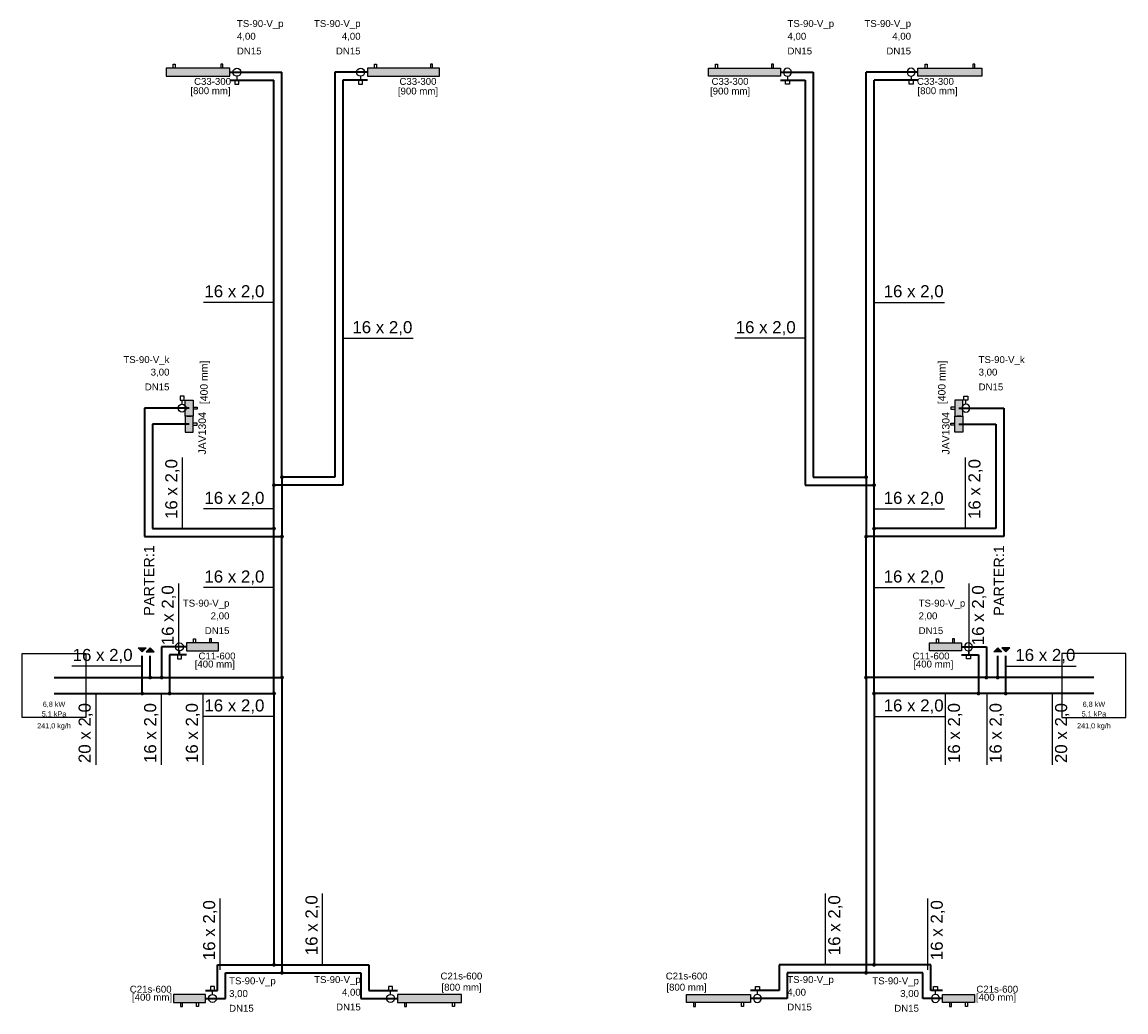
# Model space of a CAD drawing. Extents: x -69355 to 44226, y -75033 to 2252.
# Tile 7 of 9: x -21853 to -20471, y -2859 to -1619. Entities that reach past the tile are written whole.
import ezdxf
from ezdxf.lldxf.tags import DXFTag

# ---------------------------------------------------------------- set-up
doc = ezdxf.new("R2010")
doc.units = 0
for name, color, linetype in [('IS_Armatura_Therm', 18, 'SOLID'), ('IS_Grafika', 18, 'SOLID'), ('IS_Grzejniki_Plan_rzut', 18, 'SOLID'), ('IS_Inne_Urzadzenia_Therm', 18, 'SOLID'), ('IS_Opisy_działek_Therm', 18, 'SOLID'), ('IS_Text_Armatury_Therm', 7, 'Continuous'), ('IS_Text_Odbiornikow_Therm', 7, 'Continuous')]:
    doc.layers.add(name, color=color, linetype=linetype)
doc.layers.add('IS_Powrót', color=5, linetype='DASH', lineweight=35)
doc.layers.add('IS_Zasilanie', color=1, linetype='SOLID', lineweight=35)
doc.styles.get("Standard").update_dxf_attribs({"font": 'arial.ttf'})
tags = doc.linetypes.add('DASH', pattern=[15, 10, -5]).pattern_tags.tags
tags[6:7] = [DXFTag(74, 4), DXFTag(75, 0), DXFTag(340, '0'), DXFTag(46, 0.0), DXFTag(50, 0.0), DXFTag(44, 0.0), DXFTag(45, 0.0)]
tags[4:5] = [DXFTag(74, 4), DXFTag(75, 0), DXFTag(340, '0'), DXFTag(46, 0.0), DXFTag(50, 0.0), DXFTag(44, 0.0), DXFTag(45, 0.0)]
tags = doc.linetypes.add('SOLID', pattern=[10, 10, 0]).pattern_tags.tags
tags[6:7] = [DXFTag(74, 4), DXFTag(75, 0), DXFTag(340, '0'), DXFTag(46, 0.0), DXFTag(50, 0.0), DXFTag(44, 0.0), DXFTag(45, 0.0)]
tags[4:5] = [DXFTag(74, 4), DXFTag(75, 0), DXFTag(340, '0'), DXFTag(46, 0.0), DXFTag(50, 0.0), DXFTag(44, 0.0), DXFTag(45, 0.0)]

msp = doc.modelspace()

# ---------------------------------------------------------------- hatches: boundary and pattern name
at = {"layer": 'IS_Grafika'}
for points in [[(-21697.2, -2402.4), (-21702.2, -2407.4), (-21707.2, -2402.4)], [(-21687.2, -2407.4), (-21692.2, -2402.4), (-21697.2, -2407.4)], [(-20636, -2407.4), (-20631, -2402.4), (-20626, -2407.4)], [(-20626, -2402.4), (-20621, -2407.4), (-20616, -2402.4)]]:
    msp.add_hatch(color=256, dxfattribs=at).paths.add_polyline_path(points)
at = {"layer": 'IS_Grzejniki_Plan_rzut'}
for points in [[(-21592.3, -1676.5), (-21672.3, -1676.5), (-21672.3, -1686.5), (-21592.3, -1686.5)], [(-21330.1, -1676.5), (-21420.1, -1676.5), (-21420.1, -1686.5), (-21330.1, -1686.5)], [(-20993.1, -1676.5), (-20903.1, -1676.5), (-20903.1, -1686.5), (-20993.1, -1686.5)], [(-20730.9, -1676.5), (-20650.9, -1676.5), (-20650.9, -1686.5), (-20730.9, -1686.5)], [(-21638.5, -2092.3), (-21638.5, -2112.3), (-21648.5, -2112.3), (-21648.5, -2092.3)], [(-20684.6, -2092.3), (-20684.6, -2112.3), (-20674.6, -2112.3), (-20674.6, -2092.3)], [(-21638.5, -2132.3), (-21638.5, -2112.3), (-21648.5, -2112.3), (-21648.5, -2132.3)], [(-20684.6, -2132.3), (-20684.6, -2112.3), (-20674.6, -2112.3), (-20674.6, -2132.3)], [(-21606.7, -2396.3), (-21646.7, -2396.3), (-21646.7, -2406.3), (-21606.7, -2406.3)], [(-20716.4, -2396.3), (-20676.4, -2396.3), (-20676.4, -2406.3), (-20716.4, -2406.3)], [(-21663, -2846.7), (-21623, -2846.7), (-21622.9, -2836.7), (-21662.9, -2836.7)], [(-21382.5, -2846.6), (-21302.5, -2846.6), (-21302.5, -2836.6), (-21382.5, -2836.6)], [(-20940.6, -2846.6), (-21020.6, -2846.6), (-21020.6, -2836.6), (-20940.6, -2836.6)], [(-20660.2, -2846.7), (-20700.2, -2846.7), (-20700.2, -2836.7), (-20660.2, -2836.7)]]:
    msp.add_hatch(color=8, dxfattribs=at).paths.add_polyline_path(points)
at = {"layer": 'IS_Opisy_działek_Therm'}
h = msp.add_hatch(color=5, dxfattribs=at)
edge = h.paths.add_edge_path()
edge.add_arc((-21537.2, -2198.7), 2.4, 90, 450)
h = msp.add_hatch(color=5, dxfattribs=at)
edge = h.paths.add_edge_path()
edge.add_arc((-20785.9, -2198.7), 2.4, 90, 450, ccw=False)
h = msp.add_hatch(color=5, dxfattribs=at)
edge = h.paths.add_edge_path()
edge.add_arc((-21537.2, -2253.2), 2.4, 90, 450)
h = msp.add_hatch(color=5, dxfattribs=at)
edge = h.paths.add_edge_path()
edge.add_arc((-20785.9, -2253.2), 2.4, 90, 450, ccw=False)
h = msp.add_hatch(color=5, dxfattribs=at)
edge = h.paths.add_edge_path()
edge.add_arc((-21702.2, -2459.7), 2.4, 90, 450)
h = msp.add_hatch(color=5, dxfattribs=at)
edge = h.paths.add_edge_path()
edge.add_arc((-21667.9, -2459.7), 2.4, 90, 450)
h = msp.add_hatch(color=5, dxfattribs=at)
edge = h.paths.add_edge_path()
edge.add_arc((-21537.2, -2459.7), 2.4, 90, 450)
h = msp.add_hatch(color=5, dxfattribs=at)
edge = h.paths.add_edge_path()
edge.add_arc((-20785.9, -2459.7), 2.4, 90, 450, ccw=False)
h = msp.add_hatch(color=5, dxfattribs=at)
edge = h.paths.add_edge_path()
edge.add_arc((-20655.2, -2459.7), 2.4, 90, 450, ccw=False)
h = msp.add_hatch(color=5, dxfattribs=at)
edge = h.paths.add_edge_path()
edge.add_arc((-20621, -2459.7), 2.4, 90, 450, ccw=False)
h = msp.add_hatch(color=5, dxfattribs=at)
edge = h.paths.add_edge_path()
edge.add_arc((-21537.2, -2799.5), 2.4, 90, 450)
h = msp.add_hatch(color=5, dxfattribs=at)
edge = h.paths.add_edge_path()
edge.add_arc((-20785.9, -2799.5), 2.4, 90, 450, ccw=False)
at = {"layer": 'IS_Zasilanie'}
h = msp.add_hatch(color=256, dxfattribs=at)
edge = h.paths.add_edge_path()
edge.add_arc((-21527.2, -2188.7), 2.4, 90, 450)
h = msp.add_hatch(color=256, dxfattribs=at)
edge = h.paths.add_edge_path()
edge.add_arc((-20795.9, -2188.7), 2.4, 90, 450, ccw=False)
h = msp.add_hatch(color=256, dxfattribs=at)
edge = h.paths.add_edge_path()
edge.add_arc((-21527.2, -2263.2), 2.4, 90, 450)
h = msp.add_hatch(color=256, dxfattribs=at)
edge = h.paths.add_edge_path()
edge.add_arc((-20795.9, -2263.2), 2.4, 90, 450, ccw=False)
h = msp.add_hatch(color=256, dxfattribs=at)
edge = h.paths.add_edge_path()
edge.add_arc((-21692.2, -2439.7), 2.4, 90, 450)
h = msp.add_hatch(color=256, dxfattribs=at)
edge = h.paths.add_edge_path()
edge.add_arc((-21677.9, -2439.7), 2.4, 90, 450)
h = msp.add_hatch(color=256, dxfattribs=at)
edge = h.paths.add_edge_path()
edge.add_arc((-21527.2, -2439.7), 2.4, 90, 450)
h = msp.add_hatch(color=256, dxfattribs=at)
edge = h.paths.add_edge_path()
edge.add_arc((-20795.9, -2439.7), 2.4, 90, 450, ccw=False)
h = msp.add_hatch(color=256, dxfattribs=at)
edge = h.paths.add_edge_path()
edge.add_arc((-20645.2, -2439.7), 2.4, 90, 450, ccw=False)
h = msp.add_hatch(color=256, dxfattribs=at)
edge = h.paths.add_edge_path()
edge.add_arc((-20631, -2439.7), 2.4, 90, 450, ccw=False)
h = msp.add_hatch(color=256, dxfattribs=at)
edge = h.paths.add_edge_path()
edge.add_arc((-21527.2, -2809.5), 2.4, 90, 450)
h = msp.add_hatch(color=256, dxfattribs=at)
edge = h.paths.add_edge_path()
edge.add_arc((-20795.9, -2809.5), 2.4, 90, 450, ccw=False)

# ---------------------------------------------------------------- linework, layer by layer
at = {"layer": 'IS_Armatura_Therm', "color": 1}
for p, q in [((-21586.1, -1691.5), (-21586.1, -1696.5)), ((-21581.1, -1691.5), (-21586.1, -1691.5)), ((-21586.1, -1696.5), (-21581.1, -1696.5)), ((-21583.6, -1686.5), (-21583.6, -1691.5)), ((-21581.1, -1696.5), (-21581.1, -1691.5)), ((-21431.3, -1691.5), (-21431.3, -1696.5)), ((-21426.3, -1691.5), (-21431.3, -1691.5)), ((-21431.3, -1696.5), (-21426.3, -1696.5)), ((-21428.8, -1686.5), (-21428.8, -1691.5)), ((-21426.3, -1696.5), (-21426.3, -1691.5)), ((-20896.8, -1696.5), (-20896.8, -1691.5)), ((-20896.8, -1691.5), (-20891.8, -1691.5)), ((-20891.8, -1696.5), (-20896.8, -1696.5)), ((-20894.3, -1686.5), (-20894.3, -1691.5)), ((-20891.8, -1691.5), (-20891.8, -1696.5)), ((-20742.1, -1696.5), (-20742.1, -1691.5)), ((-20742.1, -1691.5), (-20737.1, -1691.5)), ((-20737.1, -1696.5), (-20742.1, -1696.5)), ((-20739.6, -1686.5), (-20739.6, -1691.5)), ((-20737.1, -1691.5), (-20737.1, -1696.5)), ((-21649.8, -2087.3), (-21654.8, -2087.3)), ((-21654.8, -2087.3), (-21654.8, -2092.3)), ((-21654.8, -2092.3), (-21649.8, -2092.3)), ((-21652.3, -2097.3), (-21652.3, -2092.3)), ((-21649.8, -2092.3), (-21649.8, -2087.3)), ((-20673.4, -2092.3), (-20673.4, -2087.3)), ((-20673.4, -2087.3), (-20668.4, -2087.3)), ((-20668.4, -2092.3), (-20673.4, -2092.3)), ((-20670.9, -2097.3), (-20670.9, -2092.3)), ((-20668.4, -2087.3), (-20668.4, -2092.3)), ((-21658, -2411.3), (-21658, -2416.3)), ((-21653, -2411.3), (-21658, -2411.3)), ((-21658, -2416.3), (-21653, -2416.3)), ((-21655.5, -2406.3), (-21655.5, -2411.3)), ((-21653, -2416.3), (-21653, -2411.3)), ((-20670.2, -2416.3), (-20670.2, -2411.3)), ((-20670.2, -2411.3), (-20665.2, -2411.3)), ((-20665.2, -2416.3), (-20670.2, -2416.3)), ((-20667.7, -2406.3), (-20667.7, -2411.3)), ((-20665.2, -2411.3), (-20665.2, -2416.3)), ((-21611.7, -2826.7), (-21616.7, -2826.7)), ((-21616.7, -2826.7), (-21616.7, -2831.7)), ((-21616.7, -2831.7), (-21611.7, -2831.7)), ((-21614.2, -2836.7), (-21614.2, -2831.7)), ((-21611.7, -2831.7), (-21611.7, -2826.7)), ((-21388.8, -2826.6), (-21393.8, -2826.6)), ((-21393.8, -2826.6), (-21393.8, -2831.6)), ((-21393.8, -2831.6), (-21388.8, -2831.6)), ((-21391.3, -2836.6), (-21391.3, -2831.6)), ((-21388.8, -2831.6), (-21388.8, -2826.6)), ((-20934.4, -2831.6), (-20934.4, -2826.6)), ((-20934.4, -2826.6), (-20929.4, -2826.6)), ((-20929.4, -2831.6), (-20934.4, -2831.6)), ((-20931.9, -2836.6), (-20931.9, -2831.6)), ((-20929.4, -2826.6), (-20929.4, -2831.6)), ((-20711.5, -2831.7), (-20711.5, -2826.7)), ((-20711.5, -2826.7), (-20706.5, -2826.7)), ((-20706.5, -2831.7), (-20711.5, -2831.7)), ((-20709, -2836.7), (-20709, -2831.7)), ((-20706.5, -2826.7), (-20706.5, -2831.7))]:
    msp.add_line(p, q, dxfattribs=at)
for centre in [(-21583.6, -1681.5), (-21428.8, -1681.5), (-21652.3, -2102.3), (-21655.5, -2401.3), (-21614.2, -2841.7), (-21391.3, -2841.6)]:
    msp.add_ellipse(centre, major_axis=(5, 0), ratio=1, dxfattribs=at)
at = {"layer": 'IS_Armatura_Therm', "color": 1, "extrusion": (0, 0, -1)}
for centre in [(-20894.3, -1681.5), (-20739.6, -1681.5), (-20670.9, -2102.3), (-20667.7, -2401.3), (-20931.9, -2841.6), (-20709, -2841.7)]:
    msp.add_ellipse(centre, major_axis=(-5, 0), ratio=1, dxfattribs=at)
at = {"layer": 'IS_Grafika'}
for p, q in [((-21702.2, -2407.4), (-21707.2, -2402.4)), ((-21707.2, -2402.4), (-21697.2, -2402.4)), ((-21697.2, -2402.4), (-21702.2, -2407.4)), ((-21692.2, -2402.4), (-21697.2, -2407.4)), ((-21697.2, -2402.4), (-21697.2, -2402.4)), ((-21687.2, -2407.4), (-21692.2, -2402.4)), ((-20636, -2407.4), (-20631, -2402.4)), ((-20631, -2402.4), (-20626, -2407.4)), ((-20626, -2402.4), (-20621, -2407.4)), ((-20616, -2402.4), (-20626, -2402.4)), ((-20626, -2402.4), (-20626, -2402.4)), ((-20621, -2407.4), (-20616, -2402.4)), ((-21697.2, -2407.4), (-21687.2, -2407.4)), ((-21687.2, -2407.4), (-21687.2, -2407.4)), ((-20626, -2407.4), (-20636, -2407.4)), ((-20636, -2407.4), (-20636, -2407.4))]:
    msp.add_line(p, q, dxfattribs=at)
at = {"layer": 'IS_Grzejniki_Plan_rzut'}
for p, q in [((-21663.6, -1676.5), (-21663.6, -1671.5)), ((-21663.6, -1671.5), (-21661.1, -1671.5)), ((-21661.1, -1671.5), (-21661.1, -1676.5)), ((-21601.1, -1671.5), (-21603.6, -1671.5)), ((-21603.6, -1671.5), (-21603.6, -1676.5)), ((-21601.1, -1676.5), (-21601.1, -1671.5)), ((-21411.3, -1676.5), (-21411.3, -1671.5)), ((-21411.3, -1671.5), (-21408.8, -1671.5)), ((-21408.8, -1671.5), (-21408.8, -1676.5)), ((-21338.8, -1671.5), (-21341.3, -1671.5)), ((-21341.3, -1671.5), (-21341.3, -1676.5)), ((-21338.8, -1676.5), (-21338.8, -1671.5)), ((-20984.3, -1676.5), (-20984.3, -1671.5)), ((-20984.3, -1671.5), (-20981.8, -1671.5)), ((-20981.8, -1671.5), (-20981.8, -1676.5)), ((-20911.8, -1671.5), (-20914.3, -1671.5)), ((-20914.3, -1671.5), (-20914.3, -1676.5)), ((-20911.8, -1676.5), (-20911.8, -1671.5)), ((-20722.1, -1676.5), (-20722.1, -1671.5)), ((-20722.1, -1671.5), (-20719.6, -1671.5)), ((-20719.6, -1671.5), (-20719.6, -1676.5)), ((-20659.6, -1671.5), (-20662.1, -1671.5)), ((-20662.1, -1671.5), (-20662.1, -1676.5)), ((-20659.6, -1676.5), (-20659.6, -1671.5)), ((-21592.3, -1676.5), (-21672.3, -1676.5)), ((-21672.3, -1676.5), (-21672.3, -1686.5)), ((-21592.3, -1686.5), (-21592.3, -1676.5)), ((-21592.3, -1676.5), (-21592.3, -1676.5)), ((-21330.1, -1676.5), (-21420.1, -1676.5)), ((-21420.1, -1676.5), (-21420.1, -1686.5)), ((-21330.1, -1686.5), (-21330.1, -1676.5)), ((-21330.1, -1676.5), (-21330.1, -1676.5)), ((-20993.1, -1676.5), (-20903.1, -1676.5)), ((-20993.1, -1686.5), (-20993.1, -1676.5)), ((-20993.1, -1676.5), (-20993.1, -1676.5)), ((-20903.1, -1676.5), (-20903.1, -1686.5)), ((-20730.9, -1676.5), (-20650.9, -1676.5)), ((-20730.9, -1686.5), (-20730.9, -1676.5)), ((-20730.9, -1676.5), (-20730.9, -1676.5)), ((-20650.9, -1676.5), (-20650.9, -1686.5)), ((-21672.3, -1686.5), (-21592.3, -1686.5)), ((-21420.1, -1686.5), (-21330.1, -1686.5)), ((-20903.1, -1686.5), (-20993.1, -1686.5)), ((-20650.9, -1686.5), (-20730.9, -1686.5)), ((-21648.5, -2112.3), (-21648.5, -2092.3)), ((-21648.5, -2092.3), (-21638.5, -2092.3)), ((-21638.5, -2092.3), (-21638.5, -2112.3)), ((-21638.5, -2092.3), (-21638.5, -2092.3)), ((-20684.6, -2092.3), (-20684.6, -2112.3)), ((-20674.6, -2092.3), (-20684.6, -2092.3)), ((-20684.6, -2092.3), (-20684.6, -2092.3)), ((-20674.6, -2112.3), (-20674.6, -2092.3)), ((-21638.5, -2112.3), (-21648.5, -2112.3)), ((-21648.5, -2112.3), (-21648.5, -2132.3)), ((-21638.5, -2112.3), (-21648.5, -2112.3)), ((-21641, -2112.3), (-21646, -2112.3)), ((-21646, -2112.3), (-21646, -2112.3)), ((-21646, -2112.3), (-21641, -2112.3)), ((-21641, -2112.3), (-21641, -2112.3)), ((-21641, -2112.3), (-21641, -2112.3)), ((-21638.5, -2101), (-21633.5, -2101)), ((-21633.5, -2103.5), (-21638.5, -2103.5)), ((-21638.5, -2132.3), (-21638.5, -2112.3)), ((-21633.5, -2101), (-21633.5, -2103.5)), ((-20684.6, -2101), (-20689.6, -2101)), ((-20689.6, -2101), (-20689.6, -2103.5)), ((-20689.6, -2103.5), (-20684.6, -2103.5)), ((-20684.6, -2132.3), (-20684.6, -2112.3)), ((-20684.6, -2112.3), (-20674.6, -2112.3)), ((-20684.6, -2112.3), (-20674.6, -2112.3)), ((-20682.1, -2112.3), (-20682.1, -2112.3)), ((-20682.1, -2112.3), (-20677.1, -2112.3)), ((-20677.1, -2112.3), (-20682.1, -2112.3)), ((-20682.1, -2112.3), (-20682.1, -2112.3)), ((-20677.1, -2112.3), (-20677.1, -2112.3)), ((-20674.6, -2112.3), (-20674.6, -2132.3)), ((-21633.5, -2121), (-21638.5, -2121)), ((-21638.5, -2123.5), (-21633.5, -2123.5)), ((-21633.5, -2123.5), (-21633.5, -2121)), ((-20689.6, -2123.5), (-20689.6, -2121)), ((-20689.6, -2121), (-20684.6, -2121)), ((-20684.6, -2123.5), (-20689.6, -2123.5)), ((-21648.5, -2132.3), (-21638.5, -2132.3)), ((-21638.5, -2132.3), (-21638.5, -2132.3)), ((-20674.6, -2132.3), (-20684.6, -2132.3)), ((-20684.6, -2132.3), (-20684.6, -2132.3)), ((-21606.7, -2396.3), (-21646.7, -2396.3)), ((-21646.7, -2396.3), (-21646.7, -2406.3)), ((-21638, -2396.3), (-21638, -2391.3)), ((-21638, -2391.3), (-21635.5, -2391.3)), ((-21635.5, -2391.3), (-21635.5, -2396.3)), ((-21615.5, -2391.3), (-21618, -2391.3)), ((-21618, -2391.3), (-21618, -2396.3)), ((-21615.5, -2396.3), (-21615.5, -2391.3)), ((-21606.7, -2406.3), (-21606.7, -2396.3)), ((-21606.7, -2396.3), (-21606.7, -2396.3)), ((-20716.4, -2396.3), (-20676.4, -2396.3)), ((-20716.4, -2406.3), (-20716.4, -2396.3)), ((-20716.4, -2396.3), (-20716.4, -2396.3)), ((-20707.7, -2396.3), (-20707.7, -2391.3)), ((-20707.7, -2391.3), (-20705.2, -2391.3)), ((-20705.2, -2391.3), (-20705.2, -2396.3)), ((-20685.2, -2391.3), (-20687.7, -2391.3)), ((-20687.7, -2391.3), (-20687.7, -2396.3)), ((-20685.2, -2396.3), (-20685.2, -2391.3)), ((-20676.4, -2396.3), (-20676.4, -2406.3)), ((-21646.7, -2406.3), (-21606.7, -2406.3)), ((-20676.4, -2406.3), (-20716.4, -2406.3)), ((-21662.9, -2836.7), (-21663, -2846.7)), ((-21663, -2846.7), (-21623, -2846.7)), ((-21663, -2846.7), (-21663, -2846.7)), ((-21622.9, -2836.7), (-21662.9, -2836.7)), ((-21654.2, -2846.7), (-21654.2, -2851.7)), ((-21651.7, -2851.7), (-21651.7, -2846.7)), ((-21634.2, -2851.7), (-21634.2, -2846.7)), ((-21631.7, -2846.7), (-21631.7, -2851.7)), ((-21623, -2846.7), (-21622.9, -2836.7)), ((-21302.5, -2836.6), (-21382.5, -2836.6)), ((-21382.5, -2836.6), (-21382.5, -2846.6)), ((-21382.5, -2846.6), (-21302.5, -2846.6)), ((-21382.5, -2846.6), (-21382.5, -2846.6)), ((-21373.8, -2846.6), (-21373.8, -2851.6)), ((-21371.3, -2851.6), (-21371.3, -2846.6)), ((-21313.8, -2851.6), (-21313.8, -2846.6)), ((-21311.3, -2846.6), (-21311.3, -2851.6)), ((-21302.5, -2846.6), (-21302.5, -2836.6)), ((-21020.6, -2846.6), (-21020.6, -2836.6)), ((-21020.6, -2836.6), (-20940.6, -2836.6)), ((-20940.6, -2846.6), (-21020.6, -2846.6)), ((-21011.9, -2846.6), (-21011.9, -2851.6)), ((-21009.4, -2851.6), (-21009.4, -2846.6)), ((-20951.9, -2851.6), (-20951.9, -2846.6)), ((-20949.4, -2846.6), (-20949.4, -2851.6)), ((-20940.6, -2836.6), (-20940.6, -2846.6)), ((-20940.6, -2846.6), (-20940.6, -2846.6)), ((-20700.2, -2846.7), (-20700.2, -2836.7)), ((-20700.2, -2836.7), (-20660.2, -2836.7)), ((-20660.2, -2846.7), (-20700.2, -2846.7)), ((-20691.5, -2846.7), (-20691.5, -2851.7)), ((-20689, -2851.7), (-20689, -2846.7)), ((-20671.5, -2851.7), (-20671.5, -2846.7)), ((-20669, -2846.7), (-20669, -2851.7)), ((-20660.2, -2836.7), (-20660.2, -2846.7)), ((-20660.2, -2846.7), (-20660.2, -2846.7)), ((-21654.2, -2851.7), (-21651.7, -2851.7)), ((-21631.7, -2851.7), (-21634.2, -2851.7)), ((-21373.8, -2851.6), (-21371.3, -2851.6)), ((-21311.3, -2851.6), (-21313.8, -2851.6)), ((-21011.9, -2851.6), (-21009.4, -2851.6)), ((-20949.4, -2851.6), (-20951.9, -2851.6)), ((-20691.5, -2851.7), (-20689, -2851.7)), ((-20669, -2851.7), (-20671.5, -2851.7))]:
    msp.add_line(p, q, dxfattribs=at)
at = {"layer": 'IS_Inne_Urzadzenia_Therm'}
for p, q in [((-21852.6, -2489.7), (-21852.6, -2409.7)), ((-21852.6, -2409.7), (-21772.6, -2409.7)), ((-21772.6, -2409.7), (-21772.6, -2489.7)), ((-20470.6, -2409.7), (-20550.6, -2409.7)), ((-20550.6, -2409.7), (-20550.6, -2489.7)), ((-20470.6, -2489.7), (-20470.6, -2409.7)), ((-21772.6, -2489.7), (-21852.6, -2489.7)), ((-21852.6, -2489.7), (-21852.6, -2489.7)), ((-20550.6, -2489.7), (-20470.6, -2489.7)), ((-20470.6, -2489.7), (-20470.6, -2489.7))]:
    msp.add_line(p, q, dxfattribs=at)
at = {"layer": 'IS_Opisy_działek_Therm'}
for p, q in [((-21537.2, -1969.8), (-21625.4, -1969.8)), ((-20785.9, -1969.8), (-20697.7, -1969.8)), ((-21451.1, -2014.8), (-21362.9, -2014.8)), ((-20872, -2014.8), (-20960.2, -2014.8)), ((-21651.8, -2253.2), (-21651.8, -2164)), ((-20671.4, -2253.2), (-20671.4, -2164)), ((-21537.2, -2228.6), (-21625.4, -2228.6)), ((-20785.9, -2228.6), (-20697.7, -2228.6)), ((-21656.3, -2411.3), (-21656.3, -2322.1)), ((-21537.2, -2327.1), (-21625.4, -2327.1)), ((-20785.9, -2327.1), (-20697.7, -2327.1)), ((-20666.9, -2411.3), (-20666.9, -2322.1)), ((-21702.2, -2425.4), (-21790.4, -2425.4)), ((-20621, -2425.4), (-20532.8, -2425.4)), ((-21760.3, -2459.7), (-21760.3, -2548.9)), ((-21678.3, -2459.7), (-21678.3, -2548.9)), ((-21626.1, -2459.7), (-21626.1, -2548.9)), ((-20697, -2459.7), (-20697, -2548.9)), ((-20644.9, -2459.7), (-20644.9, -2548.9)), ((-20562.9, -2459.7), (-20562.9, -2548.9)), ((-21537.2, -2488.6), (-21625.4, -2488.6)), ((-20785.9, -2488.6), (-20697.7, -2488.6)), ((-21604.5, -2805.7), (-21604.5, -2716.5)), ((-21476.3, -2799.5), (-21476.3, -2710.3)), ((-20846.9, -2799.5), (-20846.9, -2710.3)), ((-20718.6, -2805.7), (-20718.6, -2716.5))]:
    msp.add_line(p, q, dxfattribs=at)
at = {"layer": 'IS_Powrót'}
for p, q in [((-21592.3, -1691.5), (-21537.2, -1691.5)), ((-21537.2, -1779.3), (-21537.2, -1691.5)), ((-21445.4, -1691.5), (-21451.1, -1691.5)), ((-21451.1, -1691.5), (-21451.1, -2198.7)), ((-21420.1, -1691.5), (-21445.4, -1691.5)), ((-20903.1, -1691.5), (-20877.7, -1691.5)), ((-20877.7, -1691.5), (-20872, -1691.5)), ((-20872, -1691.5), (-20872, -2198.7)), ((-20785.9, -1779.3), (-20785.9, -1691.5)), ((-20730.9, -1691.5), (-20785.9, -1691.5)), ((-21537.2, -2198.7), (-21537.2, -1779.3)), ((-20785.9, -2198.7), (-20785.9, -1779.3)), ((-21643.5, -2122.3), (-21689.5, -2122.3)), ((-21689.5, -2122.3), (-21689.5, -2222.4)), ((-20679.6, -2122.3), (-20633.6, -2122.3)), ((-20633.6, -2122.3), (-20633.6, -2222.4)), ((-21451.1, -2198.7), (-21537.2, -2198.7)), ((-21537.2, -2253.2), (-21537.2, -2198.7)), ((-20872, -2198.7), (-20785.9, -2198.7)), ((-20785.9, -2253.2), (-20785.9, -2198.7)), ((-21689.5, -2222.4), (-21689.5, -2253.2)), ((-20633.6, -2222.4), (-20633.6, -2253.2)), ((-21689.5, -2253.2), (-21537.2, -2253.2)), ((-21537.2, -2459.7), (-21537.2, -2253.2)), ((-20785.9, -2459.7), (-20785.9, -2253.2)), ((-20633.6, -2253.2), (-20785.9, -2253.2)), ((-21702.2, -2459.7), (-21702.2, -2412.4)), ((-21646.7, -2411.3), (-21667.9, -2411.3)), ((-21667.9, -2411.3), (-21667.9, -2459.7)), ((-20676.4, -2411.3), (-20655.2, -2411.3)), ((-20655.2, -2411.3), (-20655.2, -2459.7)), ((-20621, -2459.7), (-20621, -2412.4)), ((-21812.6, -2459.7), (-21702.2, -2459.7)), ((-21702.2, -2459.7), (-21667.9, -2459.7)), ((-21667.9, -2459.7), (-21537.2, -2459.7)), ((-21537.2, -2459.7), (-21537.2, -2799.5)), ((-20785.9, -2459.7), (-20785.9, -2799.5)), ((-20655.2, -2459.7), (-20785.9, -2459.7)), ((-20621, -2459.7), (-20655.2, -2459.7)), ((-20510.6, -2459.7), (-20621, -2459.7)), ((-21608.1, -2831.7), (-21608.1, -2799.5)), ((-21608.1, -2799.5), (-21537.2, -2799.5)), ((-21537.2, -2799.5), (-21418.5, -2799.5)), ((-21418.5, -2799.5), (-21418.5, -2831.6)), ((-20785.9, -2799.5), (-20904.7, -2799.5)), ((-20904.7, -2799.5), (-20904.7, -2831.6)), ((-20715, -2799.5), (-20785.9, -2799.5)), ((-20715, -2831.7), (-20715, -2799.5)), ((-21622.9, -2831.7), (-21608.1, -2831.7)), ((-21418.5, -2831.6), (-21382.5, -2831.6)), ((-20904.7, -2831.6), (-20940.6, -2831.6)), ((-20700.2, -2831.7), (-20715, -2831.7))]:
    msp.add_line(p, q, dxfattribs=at)
at = {"layer": 'IS_Zasilanie'}
for p, q in [((-21592.3, -1681.5), (-21527.2, -1681.5)), ((-21527.2, -2188.7), (-21527.2, -1681.5)), ((-21425.4, -1681.5), (-21461.1, -1681.5)), ((-21461.1, -1681.5), (-21461.1, -2188.7)), ((-21420.1, -1681.5), (-21425.4, -1681.5)), ((-20903.1, -1681.5), (-20897.7, -1681.5)), ((-20897.7, -1681.5), (-20862, -1681.5)), ((-20862, -1681.5), (-20862, -2188.7)), ((-20795.9, -2188.7), (-20795.9, -1681.5)), ((-20730.9, -1681.5), (-20795.9, -1681.5)), ((-21643.5, -2102.3), (-21699.5, -2102.3)), ((-21699.5, -2102.3), (-21699.5, -2222.4)), ((-20679.6, -2102.3), (-20623.6, -2102.3)), ((-20623.6, -2102.3), (-20623.6, -2222.4)), ((-21461.1, -2188.7), (-21527.2, -2188.7)), ((-21527.2, -2188.7), (-21527.2, -2263.2)), ((-20862, -2188.7), (-20795.9, -2188.7)), ((-20795.9, -2188.7), (-20795.9, -2263.2)), ((-21699.5, -2222.4), (-21699.5, -2263.2)), ((-20623.6, -2222.4), (-20623.6, -2263.2)), ((-21699.5, -2263.2), (-21527.2, -2263.2)), ((-21527.2, -2439.7), (-21527.2, -2263.2)), ((-20795.9, -2439.7), (-20795.9, -2263.2)), ((-20623.6, -2263.2), (-20795.9, -2263.2)), ((-21646.7, -2401.3), (-21677.9, -2401.3)), ((-21677.9, -2401.3), (-21677.9, -2439.7)), ((-20676.4, -2401.3), (-20645.2, -2401.3)), ((-20645.2, -2401.3), (-20645.2, -2439.7)), ((-21692.2, -2439.7), (-21692.2, -2412.4)), ((-20631, -2439.7), (-20631, -2412.4)), ((-21812.6, -2439.7), (-21692.2, -2439.7)), ((-21692.2, -2439.7), (-21677.9, -2439.7)), ((-21677.9, -2439.7), (-21527.2, -2439.7)), ((-21527.2, -2439.7), (-21527.2, -2809.5)), ((-20795.9, -2439.7), (-20795.9, -2809.5)), ((-20645.2, -2439.7), (-20795.9, -2439.7)), ((-20631, -2439.7), (-20645.2, -2439.7)), ((-20510.6, -2439.7), (-20631, -2439.7)), ((-21598.1, -2841.7), (-21598.1, -2809.5)), ((-21598.1, -2809.5), (-21527.2, -2809.5)), ((-21527.2, -2809.5), (-21428.5, -2809.5)), ((-21428.5, -2809.5), (-21428.5, -2841.6)), ((-20795.9, -2809.5), (-20894.7, -2809.5)), ((-20894.7, -2809.5), (-20894.7, -2841.6)), ((-20725, -2809.5), (-20795.9, -2809.5)), ((-20725, -2841.7), (-20725, -2809.5)), ((-21623, -2841.7), (-21598.1, -2841.7)), ((-21428.5, -2841.6), (-21382.5, -2841.6)), ((-20894.7, -2841.6), (-20940.6, -2841.6)), ((-20700.2, -2841.7), (-20725, -2841.7))]:
    msp.add_line(p, q, dxfattribs=at)

# ---------------------------------------------------------------- texts
at = {"layer": 'IS_Grafika', "char_height": 12.96, "rotation": 90}
for insert, attachment_point in [((-21687.2, -2362.4), 7), ((-20636, -2362.4), 1)]:
    msp.add_mtext('\\fArial|b0|i0;PARTER:1', dxfattribs=dict(at, insert=insert, attachment_point=attachment_point))
at = {"layer": 'IS_Inne_Urzadzenia_Therm', "char_height": 6.48}
for s, insert, attachment_point in [('\\fArial|b0|i0;6,8 kW', (-21812.6, -2477.6), 8), ('\\fArial|b0|i0;6,8 kW', (-20510.6, -2477.6), 8), ('\\fArial|b0|i0;5,1 kPa', (-21812.6, -2489.7), 8), ('\\fArial|b0|i0;5,1 kPa', (-20510.6, -2489.7), 8), ('\\fArial|b0|i0;241,0 kg/h', (-21812.6, -2496.9), 2), ('\\fArial|b0|i0;241,0 kg/h', (-20510.6, -2496.9), 2)]:
    msp.add_mtext(s, dxfattribs=dict(at, insert=insert, attachment_point=attachment_point))
at = {"layer": 'IS_Opisy_działek_Therm', "char_height": 15.12}
for insert, attachment_point in [((-21549.2, -1966.2), 9), ((-20773.9, -1966.2), 7), ((-21439.1, -2011.2), 7), ((-20884, -2011.2), 9), ((-21549.2, -2225), 9), ((-20773.9, -2225), 7), ((-21549.2, -2323.5), 9), ((-20773.9, -2323.5), 7), ((-21714.2, -2421.8), 9), ((-20609, -2421.8), 7), ((-21549.2, -2485), 9), ((-20773.9, -2485), 7)]:
    msp.add_mtext('\\fArial|b0|i0;16 x 2,0', dxfattribs=dict(at, insert=insert, attachment_point=attachment_point))
at = {"layer": 'IS_Opisy_działek_Therm', "char_height": 15.12, "rotation": 90}
for s, insert, attachment_point in [('\\fArial|b0|i0;16 x 2,0', (-21655.4, -2241.2), 7), ('\\fArial|b0|i0;16 x 2,0', (-20667.8, -2241.2), 1), ('\\fArial|b0|i0;16 x 2,0', (-21659.9, -2399.3), 7), ('\\fArial|b0|i0;16 x 2,0', (-20663.3, -2399.3), 1), ('\\fArial|b0|i0;20 x 2,0', (-21763.9, -2471.7), 9), ('\\fArial|b0|i0;16 x 2,0', (-21681.9, -2471.7), 9), ('\\fArial|b0|i0;16 x 2,0', (-21629.7, -2471.7), 9), ('\\fArial|b0|i0;16 x 2,0', (-20693.4, -2471.7), 3), ('\\fArial|b0|i0;16 x 2,0', (-20641.3, -2471.7), 3), ('\\fArial|b0|i0;20 x 2,0', (-20559.3, -2471.7), 3), ('\\fArial|b0|i0;16 x 2,0', (-21479.9, -2787.5), 7), ('\\fArial|b0|i0;16 x 2,0', (-20843.3, -2787.5), 1), ('\\fArial|b0|i0;16 x 2,0', (-21608.1, -2793.7), 7), ('\\fArial|b0|i0;16 x 2,0', (-20715, -2793.7), 1)]:
    msp.add_mtext(s, dxfattribs=dict(at, insert=insert, attachment_point=attachment_point))
at = {"layer": 'IS_Text_Armatury_Therm', "linetype": 'SOLID', "char_height": 8.64}
for s, insert, attachment_point in [('\\fArial|b0|i0;TS-90-V_p', (-21583.6, -1627.5), 7), ('\\fArial|b0|i0;TS-90-V_p', (-21428.8, -1627.5), 9), ('\\fArial|b0|i0;TS-90-V_p', (-20894.3, -1627.5), 7), ('\\fArial|b0|i0;TS-90-V_p', (-20739.6, -1627.5), 9), ('\\fArial|b0|i0;4,00', (-21583.6, -1642.4), 7), ('\\fArial|b0|i0;4,00', (-21428.8, -1642.4), 9), ('\\fArial|b0|i0;4,00', (-20894.3, -1642.4), 7), ('\\fArial|b0|i0;4,00', (-20739.6, -1642.4), 9), ('\\fArial|b0|i0;DN15  ', (-21583.6, -1659.4), 7), ('\\fArial|b0|i0;DN15  ', (-21428.8, -1659.4), 9), ('\\fArial|b0|i0;DN15  ', (-20894.3, -1659.4), 7), ('\\fArial|b0|i0;DN15  ', (-20739.6, -1659.4), 9), ('\\fArial|b0|i0;TS-90-V_k', (-21668.1, -2048.3), 9), ('\\fArial|b0|i0;TS-90-V_k', (-20655, -2048.3), 7), ('\\fArial|b0|i0;3,00', (-21668.1, -2063.1), 9), ('\\fArial|b0|i0;3,00', (-20655, -2063.1), 7), ('\\fArial|b0|i0;DN15  ', (-21668.1, -2080.1), 9), ('\\fArial|b0|i0;DN15  ', (-20655, -2080.1), 7), ('\\fArial|b0|i0;TS-90-V_p', (-21593, -2353.5), 9), ('\\fArial|b0|i0;TS-90-V_p', (-20730.1, -2353.5), 7), ('\\fArial|b0|i0;2,00', (-21593, -2368.4), 9), ('\\fArial|b0|i0;2,00', (-20730.1, -2368.4), 7), ('\\fArial|b0|i0;DN15  ', (-21593, -2385.4), 9), ('\\fArial|b0|i0;DN15  ', (-20730.1, -2385.4), 7), ('\\fArial|b0|i0;TS-90-V_p', (-21593.4, -2826.5), 7), ('\\fArial|b0|i0;TS-90-V_p', (-21428.6, -2824.9), 9), ('\\fArial|b0|i0;TS-90-V_p', (-20894.6, -2824.9), 7), ('\\fArial|b0|i0;TS-90-V_p', (-20729.7, -2826.5), 9), ('\\fArial|b0|i0;3,00', (-21593.4, -2841.4), 7), ('\\fArial|b0|i0;4,00', (-21428.6, -2839.8), 9), ('\\fArial|b0|i0;4,00', (-20894.6, -2839.8), 7), ('\\fArial|b0|i0;3,00', (-20729.7, -2841.4), 9), ('\\fArial|b0|i0;DN15  ', (-21593.4, -2858.4), 7), ('\\fArial|b0|i0;DN15  ', (-21428.6, -2856.8), 9), ('\\fArial|b0|i0;DN15  ', (-20894.6, -2856.8), 7), ('\\fArial|b0|i0;DN15  ', (-20729.7, -2858.4), 9)]:
    msp.add_mtext(s, dxfattribs=dict(at, insert=insert, attachment_point=attachment_point))
at = {"layer": 'IS_Text_Odbiornikow_Therm', "linetype": 'SOLID', "char_height": 8.64}
for s, insert, attachment_point in [('\\fArial|b0|i0;[800 mm]', (-21591.6, -1700.4), 3), ('\\fArial|b0|i0;C33-300', (-21637.3, -1688.7), 1), ('\\fArial|b0|i0;C33-300', (-21380.1, -1688.7), 1), ('\\fArial|b0|i0;C33-300', (-20943.1, -1688.7), 3), ('\\fArial|b0|i0;[800 mm]', (-20731.6, -1700.4), 1), ('\\fArial|b0|i0;C33-300', (-20685.9, -1688.7), 3), ('\\fArial|b0|i0;[900 mm]', (-21331.8, -1700.8), 3), ('\\fArial|b0|i0;[900 mm]', (-20991.3, -1700.8), 1), ('\\fArial|b0|i0;[400 mm]', (-21586.2, -2418.5), 3), ('\\fArial|b0|i0;C11-600', (-21631.7, -2408.4), 1), ('\\fArial|b0|i0;[400 mm]', (-20736.9, -2418.5), 1), ('\\fArial|b0|i0;C11-600', (-20691.4, -2408.4), 3), ('\\fArial|b0|i0;C21s-600', (-21276.4, -2818), 9), ('\\fArial|b0|i0;C21s-600', (-21046.7, -2818), 7), ('\\fArial|b0|i0;C21s-600', (-21665.4, -2834.5), 9), ('\\fArial|b0|i0;[800 mm]', (-21327.5, -2834.5), 7), ('\\fArial|b0|i0;[800 mm]', (-20995.6, -2834.5), 9), ('\\fArial|b0|i0;C21s-600', (-20657.8, -2834.5), 7), ('\\fArial|b0|i0;[400 mm]', (-21715, -2847.1), 7), ('\\fArial|b0|i0;[400 mm]', (-20608.1, -2847.1), 9)]:
    msp.add_mtext(s, dxfattribs=dict(at, insert=insert, attachment_point=attachment_point))
at = {"layer": 'IS_Text_Odbiornikow_Therm', "linetype": 'SOLID', "char_height": 9.36, "rotation": 90}
for s, insert, attachment_point in [('\\fArial|b0|i0;[400 mm]', (-21617.4, -2097.3), 7), ('\\fArial|b0|i0;[400 mm]', (-20705.8, -2097.3), 1), ('\\fArial|b0|i0;JAV1304', (-21622.3, -2107.3), 9), ('\\fArial|b0|i0;JAV1304', (-20700.8, -2107.3), 3)]:
    msp.add_mtext(s, dxfattribs=dict(at, insert=insert, attachment_point=attachment_point))

doc.saveas('drawing.dxf')
